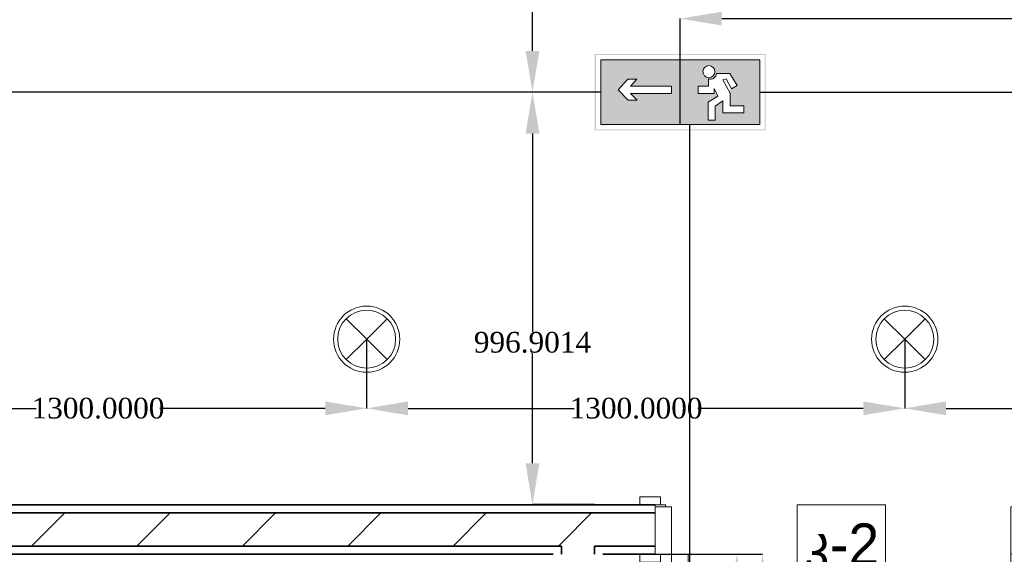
# Model space of a CAD drawing. Header units: inches. Extents: x -78787 to 29484, y -9517 to 23232.
# Tile 38 of 256: x -15382 to -13003, y 2955 to 4247. Entities that reach past the tile are written whole.
import ezdxf

# ---------------------------------------------------------------- set-up
doc = ezdxf.new("R2010")
doc.units = ezdxf.units.IN
doc.header["$MEASUREMENT"] = 0
doc.set_wipeout_variables(frame=1)
for name, color, linetype in [('- ავარიული განათება', 7, 'Continuous'), ('- განათება', 7, 'Continuous'), ('- საშტეფცელო როზეტები', 7, 'Continuous'), ('New_Structural - Bearing', 7, 'Continuous')]:
    doc.layers.add(name, color=color, linetype=linetype)
for name, color, linetype, lineweight in [('New_Annotation - Text_Pen_No__20', 1, 'Continuous', 0), ('New_Archicad Doors_Pen_No__1', 7, 'Continuous', 13), ('New_Structural - Bearing_Pen_No__1', 7, 'Continuous', 13), ('New_Structural - Bearing_Pen_No__6', 5, 'Continuous', 35)]:
    doc.layers.add(name, color=color, linetype=linetype, lineweight=lineweight)
doc.layers.add('New_Interior - Lamp_Pen_No__77', color=7, linetype='Continuous', lineweight=20, true_color=0xffeb28)
doc.layers.add('New_Structural - Bearing_Pen_No__57', color=7, linetype='Continuous', lineweight=25, true_color=0xdcd214)
doc.styles.add('GENERATED_STYLE_2', font='txt')
doc.styles.get("Standard").update_dxf_attribs({"font": 'arial.ttf'})
doc.dimstyles.get("Standard").update_dxf_attribs({"dimtxt": 0.18, "dimasz": 0.18, "dimexe": 0.18, "dimexo": 0.0625, "dimgap": 0.09, "dimtad": 0, "dimtih": 1, "dimtoh": 1, "dimdec": 4, "dimzin": 0, "dimdsep": 46, "dimtxsty": 'Standard', "dimcen": 0.09, "dimadec": 0, "dimazin": 0, "dimtfac": 1, "dimtdec": 4, "dimtofl": 0, "dimtmove": 0, "dimatfit": 3, "dimfxl": 1, "dimtolj": 1, "dimtzin": 0, "dimarcsym": 0})
pattern_1 = [(45, (0, 0), (-127.2792, 127.2792), [])]

# ---------------------------------------------------------------- blocks, each defined once
blk = doc.blocks.new('Wall_52', base_point=(-39313.2, 16516.1))
at = {"layer": 'New_Structural - Bearing_Pen_No__57', "linetype": 'Continuous', "lineweight": 25, "true_color": 0xdcd214}
h = blk.add_hatch(dxfattribs=at)
h.set_pattern_fill('MASONRY_BLOCK', color=52, style=0, pattern_type=2)
h.set_pattern_definition(pattern_1)
h.paths.add_polyline_path([(-39413.2, 23974.3), (-39333.2, 23974.3), (-39333.2, 23994.3), (-39413.2, 23994.3)])
at = {"layer": 'New_Structural - Bearing_Pen_No__6', "color": 5, "linetype": 'Continuous', "lineweight": 35}
for p, q in [((-39413.2, 23994.3), (-39413.2, 23974.3)), ((-39333.2, 23974.3), (-39333.2, 23994.3))]:
    blk.add_line(p, q, dxfattribs=at)
blk = doc.blocks.new('Door_8')
at = {"layer": 'New_Archicad Doors_Pen_No__1', "color": 7, "linetype": 'Continuous', "lineweight": 13}
for p, q in [((370, 0), (370, 820)), ((370, 820), (410, 820)), ((410, 820), (410, 0)), ((-487, 0), (-487, 19)), ((-487, 19), (-437, 19)), ((-437, 0), (-487, 0)), ((-450, 0), (-487, 0)), ((-450, 0), (-487, 0)), ((-410, 0), (-450, 0)), ((-450, 0), (-450, -115)), ((-450, 0), (-450, -20)), ((-450, 0), (-450, -20)), ((-437, 19), (-437, 0)), ((-410, -115), (-410, 0)), ((410, 0), (370, 0)), ((450, 0), (410, 0)), ((410, 0), (410, -115)), ((437, 19), (487, 19)), ((437, 0), (437, 19)), ((487, 0), (437, 0)), ((450, -115), (450, 0)), ((450, 0), (450, -20)), ((450, 0), (450, -20)), ((450, 0), (487, 0)), ((450, 0), (487, 0)), ((487, 19), (487, 0)), ((-450, -20), (-450, -100)), ((-450, -20), (-450, -100)), ((450, -20), (450, -100)), ((450, -20), (450, -100)), ((-450, -100), (-450, -115)), ((-450, -100), (-450, -115)), ((-450, -120), (-450, -115)), ((-450, -115), (-425, -115)), ((-450, -115), (-410, -115)), ((-450, -115), (-450, -120)), ((-450, -115), (-450, -120)), ((-425, -115), (-425, -120)), ((410, -115), (450, -115)), ((425, -120), (425, -115)), ((425, -115), (450, -115)), ((450, -100), (450, -115)), ((450, -100), (450, -115)), ((450, -115), (450, -120)), ((450, -115), (450, -120)), ((450, -115), (450, -120)), ((-487, -139), (-487, -120)), ((-487, -120), (-437, -120)), ((-450, -120), (-487, -120)), ((-450, -120), (-487, -120)), ((-437, -139), (-487, -139)), ((-425, -120), (-450, -120)), ((-437, -120), (-437, -139)), ((450, -120), (425, -120)), ((437, -120), (487, -120)), ((437, -139), (437, -120)), ((487, -139), (437, -139)), ((450, -120), (487, -120)), ((450, -120), (487, -120)), ((487, -120), (487, -139))]:
    blk.add_line(p, q, dxfattribs=at)
blk.add_arc((410, 0), 820, 90, 180, dxfattribs=at)
blk = doc.blocks.new('Wall_249', base_point=(-35083.8, 24094.3))
at = {"layer": 'New_Structural - Bearing_Pen_No__57', "linetype": 'Continuous', "lineweight": 25, "true_color": 0xdcd214}
h = blk.add_hatch(dxfattribs=at)
h.set_pattern_fill('MASONRY_BLOCK', color=52, style=0, pattern_type=2)
h.set_pattern_definition(pattern_1)
h.paths.add_polyline_path([(-44054.1, 23994.3), (-39413.2, 23994.3), (-39413.2, 24074.3), (-44054.1, 24074.3)])
h = blk.add_hatch(dxfattribs=at)
h.set_pattern_fill('MASONRY_BLOCK', color=52, style=0, pattern_type=2)
h.set_pattern_definition(pattern_1)
h.paths.add_polyline_path([(-39413.2, 23994.3), (-39333.2, 23994.3), (-39333.2, 24074.3), (-39413.2, 24074.3)])
h = blk.add_hatch(dxfattribs=at)
h.set_pattern_fill('MASONRY_BLOCK', color=52, style=0, pattern_type=2)
h.set_pattern_definition(pattern_1)
h.paths.add_polyline_path([(-39333.2, 23994.3), (-39187.1, 23994.3), (-39187.1, 24074.3), (-39333.2, 24074.3)])
at = {"layer": 'New_Structural - Bearing_Pen_No__1', "color": 7, "linetype": 'Continuous', "lineweight": 13}
for p, q in [((-39187.1, 24089.3), (-39187.1, 24094.3)), ((-39187.1, 24074.3), (-39187.1, 24089.3)), ((-39187.1, 23994.3), (-39187.1, 24074.3)), ((-39187.1, 23974.3), (-39187.1, 23994.3))]:
    blk.add_line(p, q, dxfattribs=at)
at = {"layer": 'New_Structural - Bearing_Pen_No__6', "color": 5, "linetype": 'Continuous', "lineweight": 35}
for p, q in [((-39187.1, 24094.3), (-39224.1, 24094.3)), ((-39413.2, 24074.3), (-44054.1, 24074.3)), ((-39333.2, 24074.3), (-39413.2, 24074.3)), ((-39187.1, 24074.3), (-39333.2, 24074.3)), ((-44034.1, 23994.3), (-39413.2, 23994.3)), ((-39413.2, 23994.3), (-39413.2, 23974.3)), ((-39333.2, 23974.3), (-39333.2, 23994.3)), ((-39333.2, 23994.3), (-39187.1, 23994.3)), ((-39187.1, 23974.3), (-39224.1, 23974.3))]:
    blk.add_line(p, q, dxfattribs=at)
at = {"layer": 'New_Structural - Bearing_Pen_No__6', "color": 5, "linetype": 'Continuous', "lineweight": 35, "flags": 128}
for points in [[(-39187.1, 24094.3), (-44134.1, 24094.3)], [(-44034.1, 23974.3), (-39433.2, 23974.3)], [(-39313.2, 23974.3), (-39187.1, 23974.3)]]:
    blk.add_lwpolyline(points, dxfattribs=at)
at = {"layer": 'New_Archicad Doors_Pen_No__1', "color": 7, "linetype": 'Continuous', "lineweight": 13, "zscale": 1000, "rotation": 179.9999999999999}
blk.add_blockref('Door_8', (-38737.1, 23974.3), dxfattribs=at)
blk = doc.blocks.new('Recessed Spot')
at = {"layer": 'New_Interior - Lamp_Pen_No__77', "color": 2, "linetype": 'Continuous', "lineweight": 20, "true_color": 0xffeb28}
for q in [(-49.5, 49.5), (49.5, 49.5), (-49.5, -49.5), (49.5, -49.5)]:
    blk.add_line((0, 0), q, dxfattribs=at)
at = {"layer": 'New_Interior - Lamp_Pen_No__77', "color": 2, "linetype": 'Continuous', "lineweight": 20, "true_color": 0xffeb28, "flags": 128}
blk.add_lwpolyline([(80, 0, 1), (-80, 0, 1)], format="xyb", close=True, dxfattribs=at)
at = {"layer": 'New_Interior - Lamp_Pen_No__77', "color": 2, "linetype": 'Continuous', "lineweight": 20, "true_color": 0xffeb28}
blk.add_circle((0, 0), 70, dxfattribs=at)
blk = doc.blocks.new('*D662')
at = {"layer": '- განათება', "color": 0, "lineweight": -2, "transparency": 16777216}
for p, q in [((-13895.9, 2954.7), (-13649.6, 2954.7)), ((-13649.8, 2854.7), (-13649.8, 2591.1)), ((-13649.8, 2423.4), (-13649.8, 2539.9)), ((-13332.6, 2323.4), (-13650, 2323.4))]:
    blk.add_line(p, q, dxfattribs=at)
at = {"layer": '- განათება', "color": 0, "transparency": 16777216}
for points in [[(-13666.5, 2854.7), (-13633.1, 2854.7), (-13649.8, 2954.7)], [(-13666.5, 2423.4), (-13633.1, 2423.4), (-13649.8, 2323.4)]]:
    blk.add_solid(points, dxfattribs=at)
at = {"layer": 'Defpoints', "color": 0, "transparency": 16777216}
for p in [(-13896, 2954.7), (-13649.8, 2323.4), (-13332.5, 2323.4)]:
    blk.add_point(p, dxfattribs=at)
at = {"layer": '- განათება', "color": 0, "transparency": 16777216, "insert": (-13649.8, 2565.5), "char_height": 50, "attachment_point": 5}
blk.add_mtext('\\A1;{\\fSylfaen|b0|i0|c0|p18;631.3136}', dxfattribs=at)
blk = doc.blocks.new('*D1131')
at = {"layer": '- განათება', "color": 0, "lineweight": -2, "transparency": 16777216}
for p, q in [((-13244.1, 3474.6), (-13244.1, 3307.3)), ((-11944.1, 3474.6), (-11944.1, 3307.3)), ((-13144.1, 3307.5), (-12742.8, 3307.5)), ((-12044.1, 3307.5), (-12443.6, 3307.5))]:
    blk.add_line(p, q, dxfattribs=at)
at = {"layer": '- განათება', "color": 0, "transparency": 16777216}
for points in [[(-13144.1, 3324.2), (-13144.1, 3290.9), (-13244.1, 3307.5)], [(-12044.1, 3324.2), (-12044.1, 3290.9), (-11944.1, 3307.5)]]:
    blk.add_solid(points, dxfattribs=at)
at = {"layer": 'Defpoints', "color": 0, "transparency": 16777216}
for p in [(-13244.1, 3474.7), (-11944.1, 3474.7), (-11944.1, 3307.5)]:
    blk.add_point(p, dxfattribs=at)
at = {"layer": '- განათება', "color": 0, "transparency": 16777216, "insert": (-12593.2, 3307.5), "char_height": 50, "attachment_point": 5}
blk.add_mtext('\\A1;{\\fSylfaen|b0|i0|c0|p18;1300.0000}', dxfattribs=at)
blk = doc.blocks.new('*D1132')
at = {"layer": '- განათება', "color": 0, "lineweight": -2, "transparency": 16777216}
for p, q in [((-14544.1, 3474.6), (-14544.1, 3307.3)), ((-13244.1, 3474.6), (-13244.1, 3307.3)), ((-14444.1, 3307.5), (-14042.8, 3307.5)), ((-13344.1, 3307.5), (-13743.6, 3307.5))]:
    blk.add_line(p, q, dxfattribs=at)
at = {"layer": '- განათება', "color": 0, "transparency": 16777216}
for points in [[(-14444.1, 3324.2), (-14444.1, 3290.9), (-14544.1, 3307.5)], [(-13344.1, 3324.2), (-13344.1, 3290.9), (-13244.1, 3307.5)]]:
    blk.add_solid(points, dxfattribs=at)
at = {"layer": 'Defpoints', "color": 0, "transparency": 16777216}
for p in [(-14544.1, 3474.7), (-13244.1, 3474.7), (-13244.1, 3307.5)]:
    blk.add_point(p, dxfattribs=at)
at = {"layer": '- განათება', "color": 0, "transparency": 16777216, "insert": (-13893.2, 3307.5), "char_height": 50, "attachment_point": 5}
blk.add_mtext('\\A1;{\\fSylfaen|b0|i0|c0|p18;1300.0000}', dxfattribs=at)
blk = doc.blocks.new('*D1133')
at = {"layer": '- განათება', "color": 0, "lineweight": -2, "transparency": 16777216}
for p, q in [((-15844.1, 3474.6), (-15844.1, 3307.3)), ((-14544.1, 3474.6), (-14544.1, 3307.3)), ((-15744.1, 3307.5), (-15342.8, 3307.5)), ((-14644.1, 3307.5), (-15043.6, 3307.5))]:
    blk.add_line(p, q, dxfattribs=at)
at = {"layer": '- განათება', "color": 0, "transparency": 16777216}
for points in [[(-15744.1, 3324.2), (-15744.1, 3290.9), (-15844.1, 3307.5)], [(-14644.1, 3324.2), (-14644.1, 3290.9), (-14544.1, 3307.5)]]:
    blk.add_solid(points, dxfattribs=at)
at = {"layer": 'Defpoints', "color": 0, "transparency": 16777216}
for p in [(-15844.1, 3474.7), (-14544.1, 3474.7), (-14544.1, 3307.5)]:
    blk.add_point(p, dxfattribs=at)
at = {"layer": '- განათება', "color": 0, "transparency": 16777216, "insert": (-15193.2, 3307.5), "char_height": 50, "attachment_point": 5}
blk.add_mtext('\\A1;{\\fSylfaen|b0|i0|c0|p18;1300.0000}', dxfattribs=at)
blk = doc.blocks.new('*D1332')
at = {"layer": '- საშტეფცელო როზეტები', "color": 0, "lineweight": -2, "transparency": 16777216}
for p, q in [((-15059.3, 2954.7), (-15426.1, 2954.7)), ((-15425.9, 2854.7), (-15425.9, 2160)), ((-15425.9, 1386.6), (-15425.9, 2057.5)), ((-14093.6, 1286.6), (-15426.1, 1286.6))]:
    blk.add_line(p, q, dxfattribs=at)
at = {"layer": '- საშტეფცელო როზეტები', "color": 0, "transparency": 16777216}
for points in [[(-15442.6, 2854.7), (-15409.2, 2854.7), (-15425.9, 2954.7)], [(-15442.6, 1386.6), (-15409.2, 1386.6), (-15425.9, 1286.6)]]:
    blk.add_solid(points, dxfattribs=at)
at = {"layer": 'Defpoints', "color": 0, "transparency": 16777216}
for p in [(-15425.9, 2954.7), (-15059.2, 2954.7), (-14093.5, 1286.6)]:
    blk.add_point(p, dxfattribs=at)
at = {"layer": '- საშტეფცელო როზეტები', "color": 0, "transparency": 16777216, "insert": (-15425.9, 2108.7), "char_height": 100, "attachment_point": 5}
blk.add_mtext('\\A1;{\\fSylfaen|b0|i0|c0|p18;1668.0308}', dxfattribs=at)
blk = doc.blocks.new('ექსიტიი')
at = {"layer": '- ავარიული განათება', "linetype": 'Continuous', "lineweight": 35}
h = blk.add_hatch(color=7, dxfattribs=at)
h.paths.add_polyline_path([(-16445, -14820.3), (-15390.6, -14820.3), (-15390.6, -14349.4), (-16445, -14349.4)])
h.paths.add_polyline_path([(-15397.3, -14813.4), (-16437.8, -14813.4), (-16437.8, -14356.3), (-15397.3, -14356.3)], flags=0)
at = {"layer": '- ავარიული განათება', "transparency": 33554687}
h = blk.add_hatch(color=3, dxfattribs=at)
h.dxf.hatch_style = 1
h.paths.add_polyline_path([(-16408.1, -14386.1), (-16408.1, -14784.7), (-15427.6, -14784.7), (-15427.6, -14386.1)])
h.paths.add_polyline_path([(-15863, -14548.3), (-15610.3, -14548.3), (-15649.7, -14504.6), (-15594.1, -14504.6), (-15533.9, -14570.2), (-15596.7, -14635.1), (-15651.9, -14635.1), (-15610.8, -14592.8), (-15863, -14592.8)], flags=16)
h.paths.add_polyline_path([(-16057.2, -14458.4, -1), (-16131.7, -14458.4, -1)], flags=16)
h.paths.add_polyline_path([(-16028.8, -14548.3), (-16028.8, -14592.8), (-16141.3, -14592.8), (-16149.6, -14609.7), (-16089.2, -14646.5), (-16089.2, -14757.7), (-16132.6, -14757.7), (-16132.6, -14671.1), (-16180.7, -14638.2), (-16180.7, -14711.9), (-16310.3, -14711.9), (-16310.3, -14670.1), (-16224.8, -14670.1), (-16224.8, -14569.8), (-16267.9, -14544.8), (-16223.4, -14468.8), (-16141.5, -14468.8, 0.505536), (-16092.1, -14502.8), (-16092.1, -14548.3)], flags=16)
at = {"layer": '- ავარიული განათება', "color": 7, "linetype": 'Continuous', "lineweight": 13}
for p, q in [((-15427.6, -14386.1), (-16408.1, -14386.1)), ((-16408.1, -14386.1), (-16408.1, -14784.7)), ((-15427.6, -14784.7), (-15427.6, -14386.1)), ((-16223.4, -14468.8), (-16267.9, -14544.8)), ((-16233.3, -14564.8), (-16200.4, -14503)), ((-16180, -14508.6), (-16224.8, -14591.8)), ((-16141.5, -14468.8), (-16223.4, -14468.8)), ((-16200.4, -14503), (-16180, -14508.6)), ((-16092.1, -14548.3), (-16092.1, -14502.8)), ((-15594.1, -14504.6), (-15649.7, -14504.6)), ((-15649.7, -14504.6), (-15610.3, -14548.3)), ((-15533.9, -14570.2), (-15594.1, -14504.6)), ((-16267.9, -14544.8), (-16233.3, -14564.8)), ((-16149.6, -14609.7), (-16126, -14561.5)), ((-16126, -14561.5), (-16126, -14592.8)), ((-16028.8, -14548.3), (-16092.1, -14548.3)), ((-16028.8, -14592.8), (-16028.8, -14548.3)), ((-15610.3, -14548.3), (-15863, -14548.3)), ((-15863, -14548.3), (-15863, -14592.8)), ((-15596.7, -14635.1), (-15533.9, -14570.2)), ((-16224.8, -14591.8), (-16224.8, -14670.1)), ((-16089.2, -14646.5), (-16149.6, -14609.7)), ((-16126, -14592.8), (-16028.8, -14592.8)), ((-15863, -14592.8), (-15610.8, -14592.8)), ((-15610.8, -14592.8), (-15651.9, -14635.1)), ((-15651.9, -14635.1), (-15596.7, -14635.1)), ((-16224.8, -14670.1), (-16310.3, -14670.1)), ((-16310.3, -14670.1), (-16310.3, -14711.9)), ((-16180.7, -14711.9), (-16180.7, -14638.2)), ((-16180.7, -14638.2), (-16132.6, -14671.1)), ((-16132.6, -14671.1), (-16132.6, -14757.7)), ((-16089.2, -14757.7), (-16089.2, -14646.5)), ((-16310.3, -14711.9), (-16180.7, -14711.9)), ((-16132.6, -14757.7), (-16089.2, -14757.7)), ((-16408.1, -14784.7), (-15427.6, -14784.7))]:
    blk.add_line(p, q, dxfattribs=at)
for centre, start, end in [((-16094.5, -14458.4), 360, 180), ((-16104.3, -14467.6), 181.79553, 289.06844), ((-16094.5, -14458.4), 180, 0)]:
    blk.add_arc(centre, 37.2, start, end, dxfattribs=at)
blk = doc.blocks.new('*D1346')
at = {"layer": '- ავარიული განათება', "color": 0, "lineweight": -2, "transparency": 16777216}
for p, q in [((-14469.4, 5068.5), (-14143.3, 5068.5)), ((-14143.5, 4968.5), (-14143.5, 4636.2)), ((-14143.5, 4171.6), (-14143.5, 4584.8)), ((-13978.4, 4071.6), (-14143.7, 4071.6))]:
    blk.add_line(p, q, dxfattribs=at)
at = {"layer": '- ავარიული განათება', "color": 0, "transparency": 16777216}
for points in [[(-14160.2, 4968.5), (-14126.8, 4968.5), (-14143.5, 5068.5)], [(-14160.2, 4171.6), (-14126.8, 4171.6), (-14143.5, 4071.6)]]:
    blk.add_solid(points, dxfattribs=at)
at = {"layer": 'Defpoints', "color": 0, "transparency": 16777216}
for p in [(-14469.5, 5068.5), (-14143.5, 4071.6), (-13978.3, 4071.6)]:
    blk.add_point(p, dxfattribs=at)
at = {"layer": '- ავარიული განათება', "color": 0, "transparency": 16777216, "insert": (-14143.5, 4610.5), "char_height": 50, "attachment_point": 5}
blk.add_mtext('\\A1;{\\fSylfaen|b0|i0|c0|p18;996.9014}', dxfattribs=at)
blk = doc.blocks.new('*D1347')
at = {"layer": '- ავარიული განათება', "color": 0, "lineweight": -2, "transparency": 16777216}
for p, q in [((-13978.4, 4071.6), (-14143.7, 4071.6)), ((-14143.5, 3971.6), (-14143.5, 3492.5)), ((-14143.5, 3174.7), (-14143.5, 3441.1)), ((-13993.6, 3074.7), (-14143.7, 3074.7))]:
    blk.add_line(p, q, dxfattribs=at)
at = {"layer": '- ავარიული განათება', "color": 0, "transparency": 16777216}
for points in [[(-14160.2, 3971.6), (-14126.8, 3971.6), (-14143.5, 4071.6)], [(-14160.2, 3174.7), (-14126.8, 3174.7), (-14143.5, 3074.7)]]:
    blk.add_solid(points, dxfattribs=at)
at = {"layer": 'Defpoints', "color": 0, "transparency": 16777216}
for p in [(-13978.3, 4071.6), (-14143.5, 3074.7), (-13993.5, 3074.7)]:
    blk.add_point(p, dxfattribs=at)
at = {"layer": '- ავარიული განათება', "color": 0, "transparency": 16777216, "insert": (-14143.5, 3466.8), "char_height": 50, "attachment_point": 5}
blk.add_mtext('\\A1;{\\fSylfaen|b0|i0|c0|p18;996.9014}', dxfattribs=at)
blk = doc.blocks.new('*D1361')
at = {"layer": '- ავარიული განათება', "color": 0, "lineweight": -2, "transparency": 16777216}
for p, q in [((-13973.4, 2954.7), (-13587.4, 2954.7)), ((-13587.6, 2854.7), (-13587.6, 726.4)), ((-13587.6, -206.5), (-13587.6, 675)), ((-13841.3, -306.5), (-13587.4, -306.5))]:
    blk.add_line(p, q, dxfattribs=at)
at = {"layer": '- ავარიული განათება', "color": 0, "transparency": 16777216}
for points in [[(-13604.3, 2854.7), (-13570.9, 2854.7), (-13587.6, 2954.7)], [(-13604.3, -206.5), (-13570.9, -206.5), (-13587.6, -306.5)]]:
    blk.add_solid(points, dxfattribs=at)
at = {"layer": 'Defpoints', "color": 0, "transparency": 16777216}
for p in [(-13973.5, 2954.7), (-13841.3, -306.5), (-13587.6, -306.5)]:
    blk.add_point(p, dxfattribs=at)
at = {"layer": '- ავარიული განათება', "color": 0, "transparency": 16777216, "insert": (-13587.6, 700.7), "char_height": 50, "attachment_point": 5}
blk.add_mtext('\\A1;{\\fSylfaen|b0|i0|c0|p18;3261.1907}', dxfattribs=at)
blk = doc.blocks.new('*D1369')
at = {"layer": '- ავარიული განათება', "color": 0, "lineweight": -2, "transparency": 16777216}
for p, q in [((-13786.3, 3993.6), (-13786.3, 4249.7)), ((-13686.3, 4249.5), (-11556.3, 4249.5)), ((-9844.1, 4249.5), (-11252.7, 4249.5)), ((-9744.1, 4124.8), (-9744.1, 4249.7))]:
    blk.add_line(p, q, dxfattribs=at)
at = {"layer": '- ავარიული განათება', "color": 0, "transparency": 16777216}
for points in [[(-13686.3, 4266.2), (-13686.3, 4232.8), (-13786.3, 4249.5)], [(-9844.1, 4266.2), (-9844.1, 4232.8), (-9744.1, 4249.5)]]:
    blk.add_solid(points, dxfattribs=at)
at = {"layer": 'Defpoints', "color": 0, "transparency": 16777216}
for p in [(-13786.3, 4249.5), (-9744.1, 4124.8), (-13786.3, 3993.5)]:
    blk.add_point(p, dxfattribs=at)
at = {"layer": '- ავარიული განათება', "color": 0, "transparency": 16777216, "insert": (-11404.5, 4249.5), "char_height": 50, "attachment_point": 5}
blk.add_mtext('\\A1;{\\fSylfaen|b0|i0|c0|p18;4042.2632}', dxfattribs=at)

msp = doc.modelspace()

# ---------------------------------------------------------------- linework, layer by layer
at = {"layer": '- ავარიული განათება', "color": 3}
for points in [[(-13978.34745, 4071.57015), (-19720, 4071.57015)], [(-13594.31583, 4071.57015), (-5059.84745, 4071.57015)], [(-13763.23958, -114.50616), (-13763.23958, 3993.4939)]]:
    msp.add_lwpolyline(points, dxfattribs=at)

# ---------------------------------------------------------------- block references
at = {"layer": '- ავარიული განათება', "xscale": -0.3916661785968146, "yscale": 0.3916661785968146, "zscale": 0.3916661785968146}
msp.add_blockref('ექსიტიი', (-20020.83018, 9784.17629), dxfattribs=at)
at = {"layer": '- განათება', "color": 2, "linetype": 'Continuous', "lineweight": 20, "true_color": 0xffeb28, "zscale": 1000}
for p in [(-14544.06848, 3474.66871), (-13244.06848, 3474.66871)]:
    msp.add_blockref('Recessed Spot', p, dxfattribs=at)
at = {"layer": 'New_Structural - Bearing', "color": 7, "lineweight": 35}
for name, p in [('Wall_249', (-9744.06848, 3074.66871)), ('Wall_52', (-13973.50594, -4503.4769))]:
    msp.add_blockref(name, p, dxfattribs=at)

# ---------------------------------------------------------------- dimensions: what is measured, and where the dimension line sits
at = {"layer": '- ავარიული განათება', "color": 1}
for base, p1, p2, picture, middle in [((-14143.5, 4071.57015), (-14469.5, 5068.47159), (-13978.34745, 4071.57015), '*D1346', (-14143.5, 4610.5)), ((-14143.5, 3074.66871), (-13978.34745, 4071.57015), (-13993.5, 3074.66871), '*D1347', (-14143.5, 3466.83679))]:
    dim = msp.add_linear_dim(base=base, p1=p1, p2=p2, angle=270, text='{\\fSylfaen|b0|i0|c0|p18;<>}', dimstyle='Standard', override={"dimtxt": 50, "dimasz": 100}, dxfattribs=at)
    dim.commit()
    dim.dimension.update_dxf_attribs({"geometry": picture, "text_midpoint": middle, "dimtype": 160})
dim = msp.add_linear_dim(base=(-13786.33164, 4249.5), p1=(-9744.06848, 4124.77326), p2=(-13786.33164, 3993.4939), text='{\\fSylfaen|b0|i0|c0|p18;<>}', dimstyle='Standard', override={"dimtxt": 50, "dimasz": 100}, dxfattribs=at)
dim.commit()
dim.dimension.update_dxf_attribs({"geometry": '*D1369', "text_midpoint": (-11404.5, 4249.5), "dimtype": 160})
at = {"layer": '- განათება', "color": 1}
for base, p1, p2, picture, middle in [((-14544.06848, 3307.52445), (-15844.06848, 3474.66871), (-14544.06848, 3474.66871), '*D1133', (-15193.19641, 3307.52445)), ((-13244.06848, 3307.52445), (-14544.06848, 3474.66871), (-13244.06848, 3474.66871), '*D1132', (-13893.19641, 3307.52445)), ((-11944.06848, 3307.52445), (-13244.06848, 3474.66871), (-11944.06848, 3474.66871), '*D1131', (-12593.19641, 3307.52445))]:
    dim = msp.add_linear_dim(base=base, p1=p1, p2=p2, text='{\\fSylfaen|b0|i0|c0|p18;<>}', dimstyle='Standard', override={"dimtxt": 50, "dimasz": 100}, dxfattribs=at)
    dim.commit()
    dim.dimension.update_dxf_attribs({"geometry": picture, "text_midpoint": middle, "dimtype": 160})
at = {"layer": '- საშტეფცელო როზეტები', "color": 1}
dim = msp.add_linear_dim(base=(-15425.904552, 2954.668708), p1=(-14093.505943, 1286.637862), p2=(-15059.191202, 2954.668708), angle=270, text='{\\fSylfaen|b0|i0|c0|p18;<>}', dimstyle='Standard', override={"dimtxt": 100, "dimasz": 100}, dxfattribs=at)
dim.commit()
dim.dimension.update_dxf_attribs({"geometry": '*D1332', "text_midpoint": (-15425.904552, 2108.730925), "dimtype": 160})

# ---------------------------------------------------------------- next in the draw order: wipeouts: each hides what was drawn before it
at = {"color": 1, "linetype": 'Continuous', "lineweight": 0, "ltscale": 227893.266942}
msp.add_wipeout([(-13503.85134, 2889.81991), (-13290.90553, 2889.81991), (-13290.90553, 3074.66871), (-13503.85134, 3074.66871)], dxfattribs=at).dxf.layer = 'New_Annotation - Text_Pen_No__20'

# ---------------------------------------------------------------- next in the draw order: linework, layer by layer
at = {"layer": 'New_Annotation - Text_Pen_No__20', "color": 1, "linetype": 'Continuous', "lineweight": 0, "flags": 128}
msp.add_lwpolyline([(-13503.85134, 2889.81991), (-13290.90553, 2889.81991), (-13290.90553, 3074.66871), (-13503.85134, 3074.66871), (-13503.85134, 2889.81991)], close=True, dxfattribs=at)

# ---------------------------------------------------------------- next in the draw order: texts
at = {"layer": 'New_Annotation - Text_Pen_No__20', "color": 1, "linetype": 'Continuous', "lineweight": 0, "insert": (-13397.37844, 3029.31114), "char_height": 100, "attachment_point": 2, "style": 'GENERATED_STYLE_2'}
msp.add_mtext('\\A1;{\\pqc;\\fBOG 2018|b0|i0|c0|p0;\\W1.000000;კ-\\fBOG 2018|b0|i0|c0|p0;\\W1.000000;2}', dxfattribs=at)

# ---------------------------------------------------------------- next in the draw order: dimensions: what is measured, and where the dimension line sits
at = {"layer": '- ავარიული განათება', "color": 1}
dim = msp.add_linear_dim(base=(-13587.60784, -306.52197), p1=(-13973.50594, 2954.66871), p2=(-13841.31583, -306.52197), angle=270, text='{\\fSylfaen|b0|i0|c0|p18;<>}', dimstyle='Standard', override={"dimtxt": 50, "dimasz": 100}, dxfattribs=at)
dim.commit()
dim.dimension.update_dxf_attribs({"geometry": '*D1361', "text_midpoint": (-13587.60784, 700.68334), "dimtype": 160})
at = {"layer": '- განათება', "color": 1}
dim = msp.add_linear_dim(base=(-13649.816, 2323.35514), p1=(-13896, 2954.66871), p2=(-13332.51489, 2323.35514), angle=270, text='{\\fSylfaen|b0|i0|c0|p18;<>}', dimstyle='Standard', override={"dimtxt": 50, "dimasz": 100}, dxfattribs=at)
dim.commit()
dim.dimension.update_dxf_attribs({"geometry": '*D662', "text_midpoint": (-13649.816, 2565.49107), "dimtype": 160})

doc.saveas('drawing.dxf')
